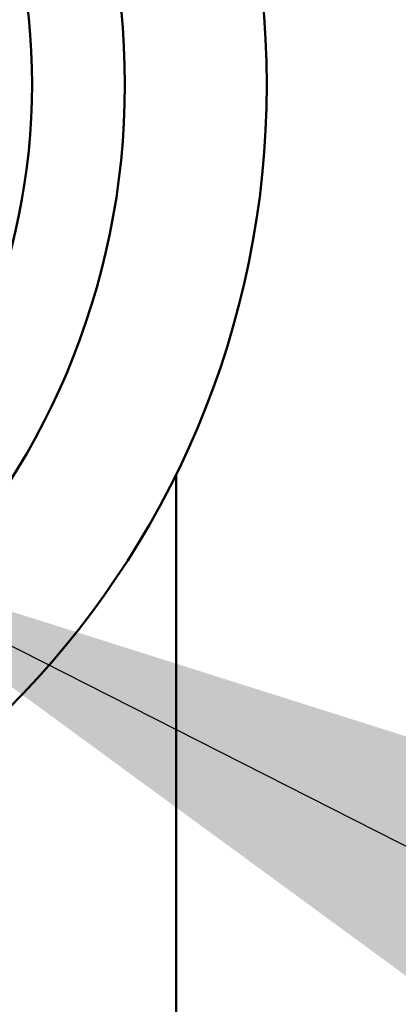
# Model space of a CAD drawing. Header units: inches. Extents: x 1 to 203, y 4 to 128.
# Tile 47 of 111: x 71.108 to 71.359, y 80.361 to 81.013. Entities that reach past the tile are written whole.
import ezdxf

# ---------------------------------------------------------------- set-up
doc = ezdxf.new("R2010")
doc.units = ezdxf.units.IN
doc.header["$LTSCALE"] = 6
doc.header["$MEASUREMENT"] = 0
doc.layers.add('Symbol (ANSI)', color=7, linetype='Continuous', lineweight=25)
doc.layers.add('Visible (ANSI)', color=7, linetype='Continuous', lineweight=50)
doc.styles.add('Note Text (ANSI)', font='tahoma.ttf')
doc.dimstyles.new('Default (ANSI)$7', dxfattribs={"dimscale": 6, "dimtxt": 0.12, "dimasz": 0.098425, "dimexe": 0.125, "dimexo": 0.0625, "dimgap": 0.031496, "dimtad": 0, "dimtih": 1, "dimtoh": 1, "dimrnd": 1e-08, "dimzin": 4, "dimdsep": 46, "dimtxsty": 'Note Text (ANSI)', "dimcen": 0.09, "dimdle": 0.393701, "dimclrd": 256, "dimclre": 256, "dimclrt": 256, "dimadec": 0, "dimazin": 1, "dimtfac": 1, "dimtofl": 0, "dimtmove": 0, "dimatfit": 3, "dimfxl": 1, "dimtolj": 1, "dimtzin": 4, "dimlwd": -1, "dimlwe": -1, "dimarcsym": 0})

msp = doc.modelspace()

# ---------------------------------------------------------------- linework, layer by layer
at = {"layer": 'Visible (ANSI)'}
msp.add_line((71.21163, 79.98737), (71.21163, 80.71218), dxfattribs=at)
for radius in [0.585, 0.491, 0.42951]:
    msp.add_circle((70.68663, 80.97025), radius, dxfattribs=at)

# ---------------------------------------------------------------- leaders
at = {"layer": 'Symbol (ANSI)', "annotation_type": 0, "has_hookline": 1, "hookline_direction": 0, "text_width": 8.92578}
msp.add_leader([(70.98263, 80.65902), (73.91198, 79.17337), (74.50253, 79.17337)], dimstyle='Default (ANSI)$7', override={"dimtad": 0}, dxfattribs=at)

doc.saveas('drawing.dxf')
